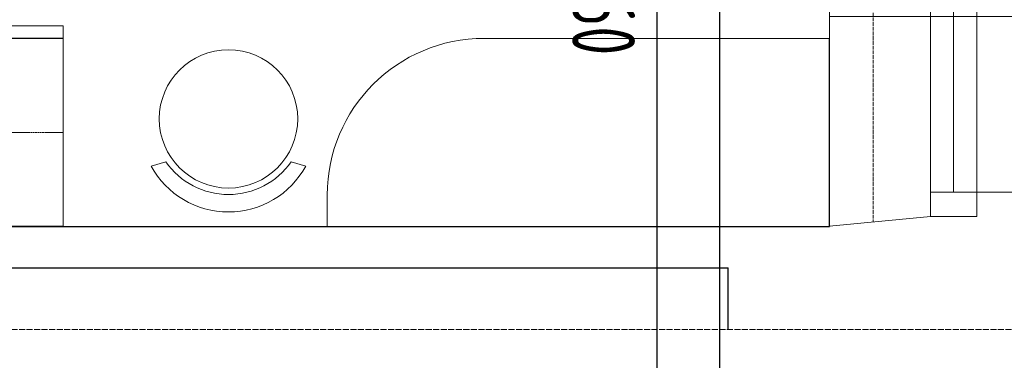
# Model space of a CAD drawing. Header units: millimetres. Extents: x 6904000 to 7075021, y 297772 to 407623.
# Tile 13 of 91: x 6942226 to 6945364, y 381665 to 382753. Entities that reach past the tile are written whole.
import ezdxf
from ezdxf.enums import TextEntityAlignment as Align

# ---------------------------------------------------------------- set-up
doc = ezdxf.new("R2010")
doc.units = ezdxf.units.MM
doc.linetypes.add('MCS - PW - 2 piętro (2026.04.21)_do wysłania$0$ACAD_ISO02W100', pattern=[15, 12, -3])
for name, color, linetype, lineweight in [('$went_nawiew', 150, 'Continuous', 30), ('$WENTYLACJA_OPIS', 20, 'Continuous', 25), ('MCS - PW - 2 piętro (2026.04.21)_do wysłania$0$Przekroje', 8, 'Continuous', 20), ('MCS - PW - 2 piętro (2026.04.21)_do wysłania$0$Przekrojowa', 8, 'Continuous', 25), ('MCS - PW - 2 piętro (2026.04.21)_do wysłania$0$S3_meble ruchome', 8, 'Continuous', 0), ('MCS - PW - 2 piętro (2026.04.21)_do wysłania$0$S3_meble wbudowane', 8, 'Continuous', 0), ('MCS - PW - 2 piętro (2026.04.21)_do wysłania$0$S3_okna', 8, 'Continuous', 9), ('MCS - PW - 2 piętro (2026.04.21)_do wysłania$0$Widokowa', 8, 'Continuous', 9)]:
    doc.layers.add(name, color=color, linetype=linetype, lineweight=lineweight)
doc.styles.add('JOZEK', font='isocp3.shx', dxfattribs={"width": 0.9})

# ---------------------------------------------------------------- blocks, each defined once
blk = doc.blocks.new('MCS - PW - 2 piętro (2026.04.21)_do wysłania$0$zw$B2BC')
at = {"layer": 'MCS - PW - 2 piętro (2026.04.21)_do wysłania$0$Przekroje', "ltscale": 1.6}
for points in [[(0, 0), (32.21, -3.11), (47.01, -3.11), (47.01, -10.89), (65.97, -10.89)], [(0, -134), (32.21, -130.89), (47.01, -130.89), (47.01, -123.11), (65.97, -123.11)]]:
    blk.add_lwpolyline(points, dxfattribs=at)
at = {"layer": 'MCS - PW - 2 piętro (2026.04.21)_do wysłania$0$S3_okna'}
for p, q in [((0, 0), (0, -134)), ((32.21, -130.89), (32.21, -3.11)), ((47.01, -10.89), (32.21, -10.89)), ((39.61, -123.11), (39.61, -10.89)), ((47.01, -123.11), (47.01, -10.89)), ((65.97, -10.89), (65.97, -123.11)), ((47.01, -123.11), (32.21, -123.11))]:
    blk.add_line(p, q, dxfattribs=at)
at = {"layer": 'MCS - PW - 2 piętro (2026.04.21)_do wysłania$0$S3_okna', "ltscale": 1.6}
blk.add_line((124.02, -67), (0, -67), dxfattribs=at)
at = {"layer": 'MCS - PW - 2 piętro (2026.04.21)_do wysłania$0$S3_okna'}
for points in [[(0, 0), (32.21, -3.11), (47.01, -3.11), (47.01, -10.89), (65.97, -10.89)], [(0, -134), (32.21, -130.89), (47.01, -130.89), (47.01, -123.11), (65.97, -123.11)]]:
    blk.add_lwpolyline(points, dxfattribs=at)
blk = doc.blocks.new('MCS - PW - 2 piętro (2026.04.21)_do wysłania$0$zw$FED1')
at = {"layer": 'MCS - PW - 2 piętro (2026.04.21)_do wysłania$0$S3_meble ruchome', "ltscale": 1.6}
for p, q in [((-246.2, 150.5), (-199.8, 136.5)), ((-199.8, 136.5), (-246.2, 150.5)), ((246.1, 150.5), (199.8, 136.5)), ((199.8, 136.5), (246.2, 150.5))]:
    blk.add_line(p, q, dxfattribs=at)
blk.add_circle((0, 0), 220.7, dxfattribs=at)
for centre, radius, start, end in [((0, 16.8), 280.2, 28.5131, 151.4909), ((0, -1.4), 242.8, 34.6025, 145.4022)]:
    blk.add_arc(centre, radius, start, end, dxfattribs=at)

msp = doc.modelspace()

# ---------------------------------------------------------------- linework, layer by layer
at = {"layer": '$went_nawiew', "ltscale": 1.6}
for p, q in [((6944258.7, 387145.9), (6944256, 380932.6)), ((6944458.7, 387145.8), (6944456, 380932.6))]:
    msp.add_line(p, q, dxfattribs=at)
at = {"layer": 'MCS - PW - 2 piętro (2026.04.21)_do wysłania$0$Przekrojowa', "ltscale": 1.6}
for p, q in [((6940566.4, 382093), (6944806.4, 382093)), ((6944806.4, 382093.1), (6944806.4, 382093)), ((6940517.6, 381960.5), (6944484.4, 381960.5)), ((6944484.4, 381763.9), (6944484.4, 381960.5))]:
    msp.add_line(p, q, dxfattribs=at)
at = {"layer": 'MCS - PW - 2 piętro (2026.04.21)_do wysłania$0$S3_meble ruchome', "ltscale": 1.6}
msp.add_lwpolyline([(6943206, 382193), (6943206, 382093), (6944806, 382093), (6944806, 382693), (6944806, 382693), (6943706, 382693)], dxfattribs=at)
msp.add_arc((6943706, 382193), 500, 90, 180, dxfattribs=at)
at = {"layer": 'MCS - PW - 2 piętro (2026.04.21)_do wysłania$0$S3_meble wbudowane', "ltscale": 1.6}
for p, q in [((6941204.9, 382733), (6942364.9, 382733)), ((6942364.9, 382693.1), (6942364.9, 382733)), ((6941164.9, 382693), (6942364.9, 382693))]:
    msp.add_line(p, q, dxfattribs=at)
at = {"layer": 'MCS - PW - 2 piętro (2026.04.21)_do wysłania$0$S3_meble wbudowane', "linetype": 'MCS - PW - 2 piętro (2026.04.21)_do wysłania$0$ACAD_ISO02W100', "ltscale": 0.5}
msp.add_line((6940864.9, 382393), (6942364.9, 382393), dxfattribs=at)
at = {"layer": 'MCS - PW - 2 piętro (2026.04.21)_do wysłania$0$S3_meble wbudowane', "ltscale": 1.6}
msp.add_lwpolyline([(6941564.9, 382693.1), (6941564.9, 382093.1), (6942364.9, 382093.1), (6942364.9, 382693.1)], close=True, dxfattribs=at)
at = {"layer": 'MCS - PW - 2 piętro (2026.04.21)_do wysłania$0$S3_okna', "linetype": 'MCS - PW - 2 piętro (2026.04.21)_do wysłania$0$ACAD_ISO02W100'}
msp.add_line((6944946.4, 383419.6), (6944946.4, 382106.6), dxfattribs=at)
at = {"layer": 'MCS - PW - 2 piętro (2026.04.21)_do wysłania$0$Widokowa', "linetype": 'MCS - PW - 2 piętro (2026.04.21)_do wysłania$0$ACAD_ISO02W100', "ltscale": 1.6}
msp.add_lwpolyline([(6946202.6, 388069.7), (6940063.8, 388069.7), (6940063.8, 381763.9), (6946206.3, 381763.9)], dxfattribs=at)

# ---------------------------------------------------------------- block references
at = {"layer": 'MCS - PW - 2 piętro (2026.04.21)_do wysłania$0$S3_meble ruchome', "ltscale": 1.6, "rotation": 180}
msp.add_blockref('MCS - PW - 2 piętro (2026.04.21)_do wysłania$0$zw$FED1', (6942891.4, 382435.9), dxfattribs=at)
at = {"layer": 'MCS - PW - 2 piętro (2026.04.21)_do wysłania$0$S3_okna', "xscale": 10, "yscale": 10, "zscale": 10, "rotation": 359.9999999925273}
msp.add_blockref('MCS - PW - 2 piętro (2026.04.21)_do wysłania$0$zw$B2BC', (6944806.4, 383433.1), dxfattribs=at)

# ---------------------------------------------------------------- texts
at = {"layer": '$WENTYLACJA_OPIS', "style": 'JOZEK', "oblique": 0, "width": 0.75}
msp.add_text('200x160', height=200, rotation=269.7179, dxfattribs=at).set_placement((6944088.1, 382951.9), align=Align.MIDDLE_CENTER)

doc.saveas('drawing.dxf')
